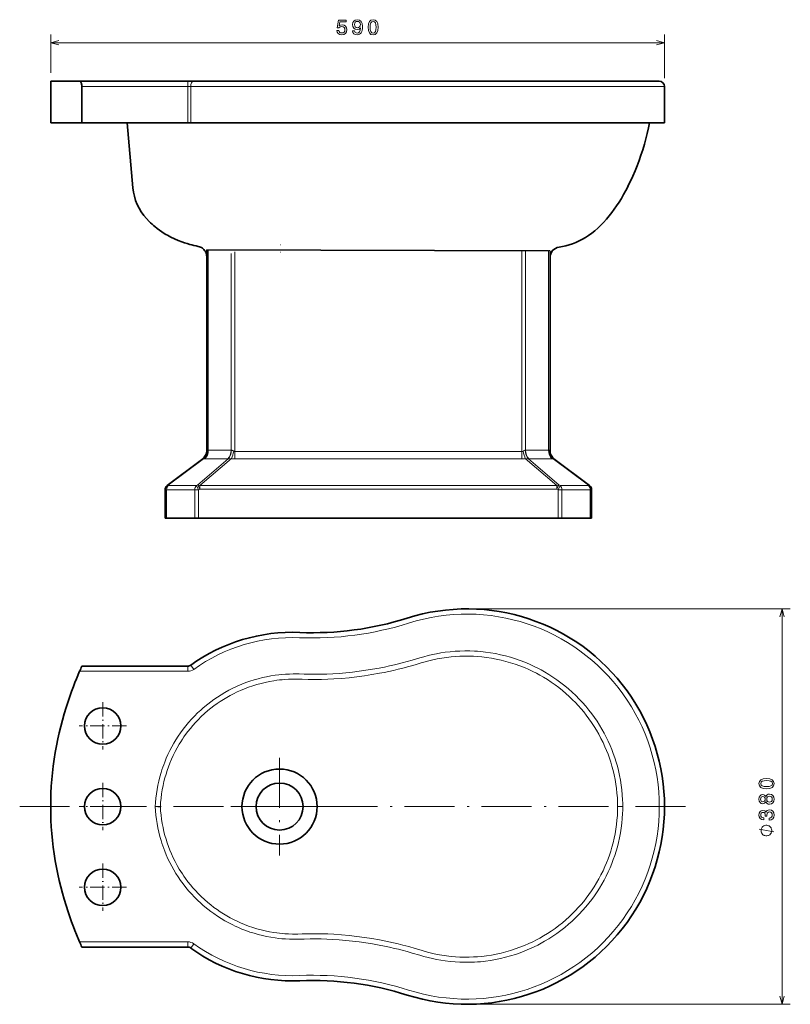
# Model space of a CAD drawing. Extents: x 28 to 371, y 36 to 272.
# Tile 2 of 2: x 186 to 371, y 36 to 272. Entities that reach past the tile are written whole.
import ezdxf

# ---------------------------------------------------------------- set-up
doc = ezdxf.new("R2010")
doc.units = 0
doc.linetypes.add('DASHDOT', pattern=[18.5, 12, -3, 0.5, -3])

msp = doc.modelspace()

# ---------------------------------------------------------------- linework, layer by layer
at = {"color": 7, "lineweight": 13, "ltscale": 0.231623}
msp.add_line((193.57, 259.59), (193.57, 268.85), dxfattribs=at)
at = {"color": 7, "lineweight": 13, "ltscale": 0.262873}
msp.add_line((341.07, 258.34), (341.07, 268.85), dxfattribs=at)
at = {"color": 7, "lineweight": 13}
for p, q in [((193.57, 266.85), (341.07, 266.85)), ((226.5, 256.34), (201.07, 256.34)), ((227.23, 256.34), (253.43, 256.34)), ((253.43, 256.34), (279.21, 256.34)), ((279.21, 256.34), (341.07, 256.34)), ((231.43, 217.05), (231.43, 168.94)), ((236.95, 216.22), (236.95, 168.94)), ((237.84, 216.57), (237.84, 168.62)), ((306.8, 216.69), (306.8, 168.62)), ((307.68, 216.76), (307.68, 168.94)), ((313.2, 216.87), (313.2, 168.94)), ((237.84, 168.62), (306.8, 168.62)), ((237.84, 166.86), (306.8, 166.86)), ((229.43, 160.45), (315.21, 160.45)), ((229.43, 159.57), (315.21, 159.57)), ((295.57, 130.82), (371.31, 130.82)), ((369.31, 35.82), (369.31, 130.82)), ((226.5, 115.82), (200.52, 115.82)), ((226.5, 50.82), (200.52, 50.82)), ((295.57, 35.82), (371.31, 35.82))]:
    msp.add_line(p, q, dxfattribs=at)
at = {"color": 7, "lineweight": 35, "ltscale": 0.173868}
msp.add_line((200.52, 257.59), (193.57, 257.59), dxfattribs=at)
at = {"color": 7, "lineweight": 35, "ltscale": 0.25}
msp.add_line((193.57, 257.59), (193.57, 247.59), dxfattribs=at)
at = {"color": 7, "lineweight": 35}
for p, q in [((226.5, 257.59), (200.52, 257.59)), ((227.96, 257.59), (253.38, 257.59)), ((253.38, 257.59), (279.59, 257.59)), ((279.59, 257.59), (339.82, 257.59)), ((201.07, 247.59), (226.5, 247.59)), ((227.23, 247.59), (253.43, 247.59)), ((253.43, 247.59), (279.21, 247.59)), ((279.21, 247.59), (341.07, 247.59)), ((231.07, 217.09), (313.2, 216.87)), ((231.07, 217.09), (231.07, 168.84)), ((313.57, 216.66), (313.57, 168.84)), ((229.09, 152.59), (315.55, 152.59)), ((229.09, 152.59), (315.55, 152.59)), ((226.5, 117.07), (201.07, 117.07)), ((226.5, 49.57), (201.07, 49.57))]:
    msp.add_line(p, q, dxfattribs=at)
at = {"color": 7, "lineweight": 35, "ltscale": 0.21875}
for p, q in [((201.07, 256.34), (201.07, 247.59)), ((341.07, 247.59), (341.07, 256.34))]:
    msp.add_line(p, q, dxfattribs=at)
at = {"color": 7, "lineweight": 35, "ltscale": 0.036514}
msp.add_line((226.5, 257.59), (227.96, 257.59), dxfattribs=at)
at = {"color": 7, "lineweight": 13, "ltscale": 0.03125}
for p, q in [((226.5, 256.34), (226.5, 257.59)), ((226.5, 117.07), (226.5, 115.82)), ((227.23, 117.3), (227.96, 116.29)), ((226.5, 49.57), (226.5, 50.82)), ((227.23, 49.33), (227.96, 50.35))]:
    msp.add_line(p, q, dxfattribs=at)
at = {"color": 7, "lineweight": 13, "ltscale": 0.21875}
for p, q in [((226.5, 247.59), (226.5, 256.34)), ((227.23, 247.59), (227.23, 256.34))]:
    msp.add_line(p, q, dxfattribs=at)
at = {"color": 7, "lineweight": 13, "ltscale": 0.018257}
msp.add_line((226.5, 256.34), (227.23, 256.34), dxfattribs=at)
at = {"color": 7, "lineweight": 35, "ltscale": 0.1875}
msp.add_line((201.07, 247.59), (193.57, 247.59), dxfattribs=at)
at = {"color": 7, "lineweight": 35, "ltscale": 0.000562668}
msp.add_line((211.96, 247.59), (211.94, 247.59), dxfattribs=at)
at = {"color": 7, "lineweight": 35, "ltscale": 0.391549}
msp.add_line((211.96, 247.59), (213.33, 231.99), dxfattribs=at)
at = {"color": 7, "lineweight": 35, "ltscale": 0.018257}
msp.add_line((226.5, 247.59), (227.23, 247.59), dxfattribs=at)
at = {"color": 7, "lineweight": 13, "ltscale": 0.000980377}
msp.add_line((248.76, 218.32), (248.72, 218.32), dxfattribs=at)
at = {"color": 7, "lineweight": 13, "ltscale": 0.000984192}
msp.add_line((248.8, 218.32), (248.76, 218.32), dxfattribs=at)
at = {"color": 7, "lineweight": 13, "ltscale": 2.47103e-05}
msp.add_line((315.74, 217.73), (315.74, 217.73), dxfattribs=at)
at = {"color": 7, "lineweight": 13, "ltscale": 0.000987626}
msp.add_line((248.76, 216.5), (248.72, 216.5), dxfattribs=at)
at = {"color": 7, "lineweight": 13, "ltscale": 0.000990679}
msp.add_line((248.8, 216.5), (248.76, 216.5), dxfattribs=at)
at = {"color": 7, "lineweight": 13, "ltscale": 0.00166}
for p, q in [((231.07, 168.84), (231.09, 168.9)), ((313.54, 168.9), (313.57, 168.84))]:
    msp.add_line(p, q, dxfattribs=at)
at = {"color": 7, "lineweight": 13, "ltscale": 0.137944}
for p, q in [((236.95, 168.94), (231.43, 168.94)), ((313.2, 168.94), (307.68, 168.94)), ((236.15, 166.85), (230.63, 166.85)), ((314, 166.85), (308.49, 166.85))]:
    msp.add_line(p, q, dxfattribs=at)
at = {"color": 7, "lineweight": 13, "ltscale": 0.00056261}
msp.add_line((236.95, 168.94), (236.97, 168.94), dxfattribs=at)
at = {"color": 7, "lineweight": 13, "ltscale": 0.044194}
for p, q in [((237.84, 166.86), (237.84, 168.62)), ((306.8, 166.86), (306.8, 168.62))]:
    msp.add_line(p, q, dxfattribs=at)
at = {"color": 7, "lineweight": 13, "ltscale": 0.000563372}
msp.add_line((307.66, 168.94), (307.68, 168.94), dxfattribs=at)
at = {"color": 7, "lineweight": 35, "ltscale": 0.268153}
msp.add_line((221.57, 160.46), (230.15, 166.9), dxfattribs=at)
at = {"color": 7, "lineweight": 13, "ltscale": 0.264948}
for p, q in [((221.83, 160.51), (230.31, 166.87)), ((314.32, 166.87), (322.8, 160.51))]:
    msp.add_line(p, q, dxfattribs=at)
at = {"color": 7, "lineweight": 13, "ltscale": 0.239397}
for p, q in [((236.22, 166.85), (228.95, 160.62)), ((308.42, 166.85), (315.69, 160.62))]:
    msp.add_line(p, q, dxfattribs=at)
at = {"color": 7, "lineweight": 13, "ltscale": 0.249479}
for p, q in [((237.01, 166.95), (229.43, 160.45)), ((307.63, 166.95), (315.21, 160.45))]:
    msp.add_line(p, q, dxfattribs=at)
at = {"color": 7, "lineweight": 13, "ltscale": 0.001687}
for p, q in [((236.15, 166.85), (236.22, 166.85)), ((308.42, 166.85), (308.49, 166.85))]:
    msp.add_line(p, q, dxfattribs=at)
at = {"color": 7, "lineweight": 35, "ltscale": 0.268152}
msp.add_line((314.49, 166.9), (323.07, 160.46), dxfattribs=at)
at = {"color": 7, "lineweight": 35, "ltscale": 0.001295}
for p, q in [((221.07, 159.41), (221.07, 159.46)), ((323.57, 159.46), (323.57, 159.41))]:
    msp.add_line(p, q, dxfattribs=at)
at = {"color": 7, "lineweight": 35, "ltscale": 0.17058}
for p, q in [((221.07, 152.59), (221.07, 159.41)), ((323.57, 152.59), (323.57, 159.41))]:
    msp.add_line(p, q, dxfattribs=at)
at = {"color": 7, "lineweight": 13, "ltscale": 0.009153}
msp.add_line((221.07, 159.41), (221.43, 159.41), dxfattribs=at)
at = {"color": 7, "lineweight": 13, "ltscale": 0.17058}
for p, q in [((221.43, 152.59), (221.43, 159.41)), ((228.2, 152.59), (228.2, 159.41)), ((229.09, 152.59), (229.09, 159.41)), ((315.55, 152.59), (315.55, 159.41)), ((316.43, 152.59), (316.43, 159.41)), ((323.2, 152.59), (323.2, 159.41))]:
    msp.add_line(p, q, dxfattribs=at)
at = {"color": 7, "lineweight": 13, "ltscale": 0.169194}
for p, q in [((228.2, 159.41), (221.43, 159.41)), ((228.6, 160.46), (221.83, 160.46)), ((323.2, 159.41), (316.43, 159.41))]:
    msp.add_line(p, q, dxfattribs=at)
at = {"color": 7, "lineweight": 13, "ltscale": 0.001295}
for p, q in [((221.83, 160.46), (221.83, 160.51)), ((322.8, 160.51), (322.8, 160.46))]:
    msp.add_line(p, q, dxfattribs=at)
at = {"color": 7, "lineweight": 13, "ltscale": 0.022097}
for p, q in [((228.2, 159.41), (229.09, 159.41)), ((229.43, 160.45), (229.43, 159.57)), ((315.21, 160.45), (315.21, 159.57))]:
    msp.add_line(p, q, dxfattribs=at)
at = {"color": 7, "lineweight": 13, "ltscale": 0.009489}
for p, q in [((228.6, 160.46), (228.95, 160.62)), ((229.09, 159.41), (229.43, 159.57)), ((315.21, 159.57), (315.55, 159.41)), ((315.69, 160.62), (316.03, 160.46))]:
    msp.add_line(p, q, dxfattribs=at)
at = {"color": 7, "lineweight": 13, "ltscale": 0.028822}
for p, q in [((228.6, 160.46), (229.09, 159.41)), ((228.95, 160.62), (229.43, 159.57)), ((315.69, 160.62), (315.21, 159.57)), ((316.03, 160.46), (315.55, 159.41))]:
    msp.add_line(p, q, dxfattribs=at)
at = {"color": 7, "lineweight": 13, "ltscale": 0.022098}
msp.add_line((315.55, 159.41), (316.43, 159.41), dxfattribs=at)
at = {"color": 7, "lineweight": 13, "ltscale": 0.169195}
msp.add_line((322.8, 160.46), (316.03, 160.46), dxfattribs=at)
at = {"color": 7, "lineweight": 13, "ltscale": 0.009152}
msp.add_line((323.2, 159.41), (323.57, 159.41), dxfattribs=at)
at = {"color": 7, "lineweight": 35, "ltscale": 0.009153}
for p, q in [((221.07, 152.59), (221.43, 152.59)), ((221.43, 152.59), (221.07, 152.59))]:
    msp.add_line(p, q, dxfattribs=at)
at = {"color": 7, "lineweight": 35, "ltscale": 0.169194}
for p, q in [((228.2, 152.59), (221.43, 152.59)), ((228.2, 152.59), (221.43, 152.59)), ((323.2, 152.59), (316.43, 152.59)), ((323.2, 152.59), (316.43, 152.59))]:
    msp.add_line(p, q, dxfattribs=at)
at = {"color": 7, "lineweight": 35, "ltscale": 0.022097}
for p, q in [((228.2, 152.59), (229.09, 152.59)), ((229.09, 152.59), (228.2, 152.59))]:
    msp.add_line(p, q, dxfattribs=at)
at = {"color": 7, "lineweight": 35, "ltscale": 0.022098}
for p, q in [((315.55, 152.59), (316.43, 152.59)), ((316.43, 152.59), (315.55, 152.59))]:
    msp.add_line(p, q, dxfattribs=at)
at = {"color": 7, "lineweight": 35, "ltscale": 0.009152}
for p, q in [((323.2, 152.59), (323.57, 152.59)), ((323.57, 152.59), (323.2, 152.59))]:
    msp.add_line(p, q, dxfattribs=at)
at = {"color": 7, "linetype": 'DASHDOT', "lineweight": 13, "ltscale": 0.284375}
for p, q in [((206.07, 108.38), (206.07, 97.01)), ((211.76, 102.69), (200.38, 102.69)), ((206.07, 89.01), (206.07, 77.63)), ((211.76, 83.32), (200.38, 83.32)), ((206.07, 69.63), (206.07, 58.26)), ((211.76, 63.94), (200.38, 63.94))]:
    msp.add_line(p, q, dxfattribs=at)
at = {"color": 7, "linetype": 'DASHDOT', "lineweight": 13}
for p, q in [((248.57, 95.05), (248.57, 71.59)), ((186.12, 83.32), (348.18, 83.32)), ((260.3, 83.32), (236.83, 83.32))]:
    msp.add_line(p, q, dxfattribs=at)
at = {"color": 7, "lineweight": 35, "ltscale": 0.000224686}
msp.add_line((218.78, 83.32), (218.78, 83.31), dxfattribs=at)
at = {"color": 7, "lineweight": 13, "ltscale": 0.003318}
msp.add_line((233.43, 83.39), (233.43, 83.25), dxfattribs=at)
at = {"color": 7, "lineweight": 13, "ltscale": 0.031251}
for p in [(329.81, 83.33), (329.81, 83.31)]:
    msp.add_line(p, (331.06, 83.32), dxfattribs=at)
at = {"color": 7, "lineweight": 13, "ltscale": 0.000367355}
msp.add_line((329.81, 83.31), (329.81, 83.33), dxfattribs=at)
at = {"color": 7, "lineweight": 35, "ltscale": 2.44141e-05}
msp.add_line((330.97, 83.32), (330.97, 83.32), dxfattribs=at)
at = {"color": 7, "lineweight": 13}
for points in [[(262.33, 269.77), (262.44, 269.35), (262.69, 269.03), (263.05, 268.83), (263.52, 268.75), (264.03, 268.84), (264.42, 269.09), (264.68, 269.48), (264.77, 269.99), (264.69, 270.46), (264.44, 270.83), (264.07, 271.06), (263.58, 271.15), (263.2, 271.09), (262.91, 270.92), (263.05, 271.86), (264.58, 271.86), (264.58, 272.28), (262.71, 272.28), (262.43, 270.42), (262.84, 270.42), (263.13, 270.66), (263.5, 270.74), (263.82, 270.69), (264.07, 270.53), (264.23, 270.28), (264.28, 269.96), (264.23, 269.65), (264.07, 269.4), (263.82, 269.24), (263.5, 269.19), (263.23, 269.22), (263.03, 269.34), (262.88, 269.52), (262.8, 269.77)], [(266.11, 269.72), (266.18, 269.32), (266.4, 269.02), (266.74, 268.82), (267.2, 268.75), (267.49, 268.79), (267.76, 268.88), (267.99, 269.04), (268.18, 269.26), (268.33, 269.53), (268.44, 269.88), (268.51, 270.27), (268.53, 270.72), (268.45, 271.44), (268.2, 271.96), (267.81, 272.27), (267.27, 272.38), (266.77, 272.29), (266.4, 272.05), (266.16, 271.67), (266.08, 271.2), (266.16, 270.72), (266.39, 270.35), (266.75, 270.12), (267.2, 270.04), (267.67, 270.14), (268.03, 270.43), (267.95, 269.87), (267.79, 269.47), (267.54, 269.24), (267.2, 269.16), (266.94, 269.2), (266.75, 269.31), (266.62, 269.48), (266.57, 269.72)], [(269.84, 270.56), (269.91, 269.77), (270.15, 269.21), (270.53, 268.86), (271.05, 268.75), (271.57, 268.86), (271.95, 269.21), (272.18, 269.77), (272.26, 270.56), (272.18, 271.35), (272.09, 271.66), (271.95, 271.92), (271.57, 272.26), (271.05, 272.38), (270.53, 272.26), (270.15, 271.92), (269.91, 271.35)], [(266.57, 271.21), (266.62, 271.52), (266.76, 271.77), (266.98, 271.93), (267.27, 271.98), (267.56, 271.93), (267.79, 271.77), (267.93, 271.53), (267.99, 271.21), (267.93, 270.9), (267.79, 270.66), (267.56, 270.51), (267.25, 270.46), (266.97, 270.51), (266.76, 270.66), (266.62, 270.89)], [(270.32, 270.56), (270.36, 271.17), (270.49, 271.61), (270.72, 271.87), (271.05, 271.96), (271.39, 271.87), (271.61, 271.61), (271.74, 271.17), (271.78, 270.56), (271.74, 269.95), (271.61, 269.51), (271.39, 269.25), (271.05, 269.17), (270.72, 269.25), (270.49, 269.51), (270.36, 269.95)], [(365.6, 87.62), (366.39, 87.7), (366.95, 87.94), (367.3, 88.31), (367.41, 88.84), (367.3, 89.36), (366.95, 89.74), (366.39, 89.97), (365.6, 90.05), (364.81, 89.97), (364.5, 89.87), (364.24, 89.74), (363.9, 89.36), (363.78, 88.84), (363.9, 88.31), (364.25, 87.94), (364.81, 87.7)], [(365.6, 88.11), (364.99, 88.15), (364.55, 88.27), (364.29, 88.5), (364.2, 88.84), (364.29, 89.17), (364.55, 89.4), (364.99, 89.52), (365.6, 89.56), (366.21, 89.52), (366.65, 89.4), (366.91, 89.17), (366.99, 88.84), (366.91, 88.5), (366.65, 88.27), (366.21, 88.15)], [(365.42, 84.48), (365.56, 84.22), (365.76, 84.04), (366.01, 83.93), (366.3, 83.9), (366.75, 83.98), (367.1, 84.21), (367.32, 84.59), (367.41, 85.1), (367.32, 85.61), (367.1, 85.99), (366.75, 86.22), (366.3, 86.31), (366.01, 86.27), (365.76, 86.16), (365.56, 85.98), (365.42, 85.73), (365.3, 85.93), (365.13, 86.07), (364.93, 86.16), (364.68, 86.19), (364.33, 86.11), (364.04, 85.89), (363.85, 85.55), (363.78, 85.1), (363.85, 84.65), (364.04, 84.31), (364.33, 84.09), (364.68, 84.01), (364.93, 84.04), (365.13, 84.12)], [(364.72, 84.49), (364.5, 84.53), (364.33, 84.65), (364.23, 84.85), (364.18, 85.1), (364.23, 85.35), (364.33, 85.55), (364.5, 85.67), (364.72, 85.71), (364.95, 85.67), (365.13, 85.55), (365.24, 85.35), (365.28, 85.1), (365.24, 84.85), (365.13, 84.65), (364.95, 84.53)], [(366.29, 84.38), (366.03, 84.43), (365.82, 84.57), (365.69, 84.8), (365.65, 85.1), (365.69, 85.4), (365.82, 85.63), (366.03, 85.77), (366.29, 85.82), (366.58, 85.77), (366.8, 85.63), (366.94, 85.4), (366.98, 85.1), (366.94, 84.8), (366.8, 84.57), (366.58, 84.43)], [(366.21, 80.1), (366.24, 80.1), (366.73, 80.18), (367.09, 80.41), (367.32, 80.79), (367.41, 81.28), (367.32, 81.81), (367.1, 82.2), (366.75, 82.45), (366.29, 82.54), (366, 82.5), (365.75, 82.39), (365.57, 82.21), (365.43, 81.97), (365.16, 82.29), (364.72, 82.41), (364.33, 82.33), (364.03, 82.12), (363.85, 81.77), (363.78, 81.28), (363.86, 80.83), (364.08, 80.48), (364.44, 80.25), (364.91, 80.18), (364.94, 80.18), (364.94, 80.63), (364.62, 80.67), (364.39, 80.8), (364.25, 81.01), (364.2, 81.31), (364.24, 81.57), (364.34, 81.76), (364.51, 81.88), (364.74, 81.92), (364.99, 81.88), (365.16, 81.76), (365.26, 81.54), (365.29, 81.26), (365.28, 81.06), (365.68, 81.06), (365.67, 81.31), (365.72, 81.62), (365.84, 81.86), (366.04, 82), (366.29, 82.05), (366.59, 82), (366.8, 81.85), (366.94, 81.62), (366.98, 81.31), (366.93, 80.99), (366.78, 80.76), (366.54, 80.62), (366.21, 80.56)], [(365.56, 78.85), (365.44, 78.85), (365.21, 78.79), (365.03, 78.73), (364.92, 78.67), (364.74, 78.56), (364.57, 78.38), (364.45, 78.21), (364.39, 78.09), (364.33, 77.92), (364.27, 77.68), (364.27, 77.57), (364.27, 77.45), (364.33, 77.22), (364.39, 77.04), (364.45, 76.92), (364.57, 76.75), (364.74, 76.57), (364.92, 76.46), (365.03, 76.4), (365.21, 76.34), (365.44, 76.28), (365.56, 76.28), (365.67, 76.28), (365.91, 76.34), (366.08, 76.4), (366.2, 76.46), (366.37, 76.57), (366.55, 76.75), (366.67, 76.92), (366.72, 77.04), (366.78, 77.22), (366.84, 77.45), (366.84, 77.57), (366.84, 77.68), (366.78, 77.92), (366.72, 78.09), (366.67, 78.21), (366.55, 78.38), (366.37, 78.56), (366.2, 78.67), (366.08, 78.73), (365.91, 78.79), (365.67, 78.85)]]:
    msp.add_lwpolyline(points, close=True, dxfattribs=at)
for points in [[(195.5, 267.37), (193.57, 266.85), (195.5, 266.34)], [(339.14, 266.34), (341.07, 266.85), (339.14, 267.37)], [(332.3, 232.35), (332.48, 232.71), (333, 233.8), (333.59, 235.09), (334.14, 236.41), (334.66, 237.74), (335.15, 239.08), (335.61, 240.43), (336.04, 241.79), (336.44, 243.15), (336.8, 244.51), (337.13, 245.86), (337.42, 247.21), (337.5, 247.59)], [(313.57, 216.66), (313.55, 216.78), (313.53, 216.82), (313.51, 216.86), (313.47, 216.89), (313.43, 216.9), (313.38, 216.91), (313.33, 216.91), (313.2, 216.87)], [(231.33, 168.96), (231.23, 168.99), (231.19, 168.98), (231.16, 168.97), (231.12, 168.94), (231.09, 168.9)], [(237.56, 168.72), (237.45, 168.79), (237.33, 168.85), (237.21, 168.91), (237.09, 168.94), (236.97, 168.94)], [(307.66, 168.94), (307.57, 168.94), (307.48, 168.92), (307.36, 168.88), (307.25, 168.82), (307.08, 168.72)], [(313.54, 168.9), (313.52, 168.94), (313.49, 168.97), (313.45, 168.98), (313.4, 168.99), (313.31, 168.96)], [(230.31, 166.87), (230.18, 166.88), (230.15, 166.89), (230.15, 166.89), (230.15, 166.89), (230.15, 166.9), (230.15, 166.9), (230.15, 166.9)], [(237.01, 166.95), (236.43, 166.88), (236.22, 166.85)], [(308.42, 166.85), (308.22, 166.88), (307.63, 166.95)], [(314.49, 166.9), (314.49, 166.9), (314.49, 166.9), (314.49, 166.89), (314.49, 166.89), (314.48, 166.89), (314.43, 166.88), (314.32, 166.87)], [(369.82, 128.89), (369.31, 130.82), (368.79, 128.89)], [(331.06, 83.32), (331.05, 84.15), (331.02, 84.97), (330.94, 86.15), (330.83, 87.32), (330.68, 88.5), (330.49, 89.66), (330.27, 90.82), (330.01, 91.97), (329.74, 93), (329.45, 94.02), (329.13, 95.03), (328.77, 96.04), (328.4, 97.03), (327.99, 98.01), (327.54, 99.01), (327.06, 100), (326.55, 100.98), (326.01, 101.94), (325.45, 102.89), (324.86, 103.82), (324.24, 104.73), (323.59, 105.62), (322.92, 106.49), (322.17, 107.41), (321.39, 108.3), (320.59, 109.16), (319.76, 110), (318.91, 110.81), (318.03, 111.59), (317.12, 112.35), (316.19, 113.08), (315.24, 113.78), (314.27, 114.45), (313.27, 115.08), (312.26, 115.69), (311.44, 116.15), (310.6, 116.59), (309.76, 117.01), (308.65, 117.52), (307.52, 118), (306.38, 118.44), (305.23, 118.84), (304.06, 119.2), (302.89, 119.53), (301.7, 119.82), (300.5, 120.07), (299.3, 120.28), (298.08, 120.45), (297.47, 120.52), (296.86, 120.58), (296.16, 120.64), (295.45, 120.68), (294.27, 120.73), (293.09, 120.73), (291.91, 120.7), (290.73, 120.64), (289.55, 120.53), (288.38, 120.39), (287.35, 120.24), (286.32, 120.06), (285.29, 119.84), (284.27, 119.6), (283.25, 119.33), (282.24, 119.03)], [(282.24, 119.03), (280.45, 118.49), (279.25, 118.16), (278.04, 117.84), (277.13, 117.61), (276.22, 117.39), (274.99, 117.11), (273.76, 116.85), (272.53, 116.61), (270.93, 116.32), (269.33, 116.06), (267.73, 115.83), (266.13, 115.63), (264.53, 115.47), (262.93, 115.33), (261.34, 115.23), (259.97, 115.16), (258.6, 115.12), (257.26, 115.1), (255.92, 115.1), (254.46, 115.13), (253.26, 115.18), (252.7, 115.19), (251.83, 115.19), (250.95, 115.17), (250.02, 115.12), (249.08, 115.05), (248.43, 114.98)], [(329.81, 83.33), (329.79, 84.33), (329.74, 85.43), (329.65, 86.54), (329.53, 87.64), (329.38, 88.74), (329.19, 89.83), (328.97, 90.92), (328.71, 92), (328.43, 93.07), (328.14, 94.02), (327.84, 94.95), (327.5, 95.88), (327.14, 96.8), (326.76, 97.71), (326.3, 98.71), (325.81, 99.71), (325.29, 100.69), (324.74, 101.65), (324.16, 102.59), (323.56, 103.52), (322.92, 104.43), (322.26, 105.32), (321.65, 106.09), (321.02, 106.84), (320.36, 107.58), (319.69, 108.3), (319, 109), (318.2, 109.77), (317.38, 110.51), (316.53, 111.23), (315.67, 111.92), (314.78, 112.58), (313.87, 113.22), (312.94, 113.82), (312, 114.4), (311.15, 114.89), (310.28, 115.36), (309.4, 115.81), (308.51, 116.23), (307.43, 116.7), (306.33, 117.13), (305.22, 117.53), (304.09, 117.9), (302.96, 118.22), (301.81, 118.51), (300.66, 118.77), (299.49, 118.98), (298.32, 119.16), (297.15, 119.3), (296.17, 119.39), (295.18, 119.45), (294.1, 119.48), (293.01, 119.49), (291.93, 119.46), (290.85, 119.4), (289.77, 119.3), (288.67, 119.17), (287.57, 119.01), (286.48, 118.82), (285.4, 118.59), (284.46, 118.36), (283.54, 118.11), (282.61, 117.84)], [(282.61, 117.84), (281.13, 117.39), (279.66, 116.97), (278.18, 116.58), (277.07, 116.31), (275.96, 116.04), (274.84, 115.8), (273.73, 115.57), (272.6, 115.35), (270.78, 115.02), (268.96, 114.74), (267.13, 114.49), (265.3, 114.29), (263.48, 114.12), (261.65, 113.99), (260.17, 113.92), (258.68, 113.87), (257.22, 113.85), (256.31, 113.85), (255.41, 113.86), (254, 113.9), (252.95, 113.93), (252.63, 113.94), (251.67, 113.94), (250.72, 113.91), (249.8, 113.86), (249.18, 113.8), (248.57, 113.74)], [(248.43, 114.98), (247.53, 114.87), (246.5, 114.71), (245.47, 114.52), (244.45, 114.3), (243.44, 114.05), (242.44, 113.76), (241.45, 113.45), (240.47, 113.1), (239.5, 112.73), (238.55, 112.32), (237.94, 112.04), (237.34, 111.76), (236.38, 111.27), (235.44, 110.75), (234.53, 110.21), (233.63, 109.63), (232.75, 109.03), (232.03, 108.51), (231.32, 107.96), (230.63, 107.4), (230.12, 106.97), (229.62, 106.52), (228.86, 105.81), (228.11, 105.07), (227.39, 104.3), (226.7, 103.52), (226.03, 102.71), (225.38, 101.89), (224.76, 101.04), (224.2, 100.22), (223.66, 99.38), (223.15, 98.52), (222.66, 97.65), (222.2, 96.76), (221.76, 95.86), (221.35, 94.94), (220.97, 94.01), (220.73, 93.39), (220.5, 92.76), (220.29, 92.13), (220.09, 91.49), (219.8, 90.48), (219.54, 89.47), (219.32, 88.44), (219.13, 87.42), (218.97, 86.39), (218.84, 85.35), (218.74, 84.31), (218.68, 83.32)], [(248.57, 113.74), (247.88, 113.66), (247.19, 113.56), (246.16, 113.38), (245.13, 113.17), (244.12, 112.93), (243.11, 112.66), (242.11, 112.35), (241.13, 112.01), (240.15, 111.64), (239.19, 111.24), (238.35, 110.86), (237.51, 110.45), (236.69, 110.02), (235.89, 109.57), (235.09, 109.09), (234.31, 108.59), (233.55, 108.07), (232.8, 107.53), (232.07, 106.96), (231.35, 106.38), (230.54, 105.67), (229.75, 104.93), (228.98, 104.17), (228.34, 103.5), (227.73, 102.81), (227.13, 102.1), (226.56, 101.37), (226, 100.63), (225.6, 100.07), (225.22, 99.49), (224.84, 98.91), (224.48, 98.32), (223.97, 97.44), (223.48, 96.54), (223.03, 95.63), (222.61, 94.7), (222.21, 93.76), (221.88, 92.9), (221.57, 92.02), (221.29, 91.14), (221.03, 90.25), (220.8, 89.36), (220.57, 88.37), (220.38, 87.37), (220.22, 86.36), (220.09, 85.35), (219.99, 84.34), (219.93, 83.38)], [(248.43, 51.66), (247.53, 51.77), (246.5, 51.93), (245.47, 52.12), (244.45, 52.34), (243.44, 52.59), (242.44, 52.88), (241.45, 53.19), (240.47, 53.54), (239.5, 53.91), (238.55, 54.32), (237.94, 54.59), (237.34, 54.88), (236.38, 55.37), (235.44, 55.89), (234.53, 56.43), (233.63, 57.01), (232.75, 57.61), (232.03, 58.13), (231.32, 58.68), (230.63, 59.24), (230.12, 59.67), (229.62, 60.11), (228.86, 60.83), (228.11, 61.57), (227.39, 62.33), (226.7, 63.12), (226.03, 63.92), (225.38, 64.75), (224.76, 65.6), (224.2, 66.42), (223.66, 67.26), (223.15, 68.12), (222.66, 68.99), (222.2, 69.88), (221.76, 70.78), (221.35, 71.7), (220.97, 72.63), (220.73, 73.25), (220.5, 73.88), (220.29, 74.51), (220.09, 75.15), (219.8, 76.16), (219.54, 77.17), (219.32, 78.19), (219.13, 79.22), (218.97, 80.25), (218.84, 81.29), (218.74, 82.33), (218.68, 83.32)], [(248.57, 52.9), (247.88, 52.98), (247.19, 53.08), (246.16, 53.26), (245.13, 53.47), (244.12, 53.71), (243.11, 53.98), (242.11, 54.29), (241.13, 54.63), (240.15, 55), (239.19, 55.4), (238.35, 55.78), (237.51, 56.19), (236.69, 56.62), (235.89, 57.07), (235.09, 57.55), (234.31, 58.05), (233.55, 58.57), (232.8, 59.11), (232.07, 59.68), (231.35, 60.26), (230.54, 60.97), (229.75, 61.7), (228.98, 62.47), (228.34, 63.14), (227.73, 63.83), (227.13, 64.54), (226.56, 65.26), (226, 66.01), (225.6, 66.57), (225.22, 67.15), (224.84, 67.73), (224.48, 68.32), (223.97, 69.2), (223.48, 70.1), (223.03, 71.01), (222.61, 71.94), (222.21, 72.88), (221.88, 73.74), (221.57, 74.61), (221.29, 75.5), (221.03, 76.38), (220.8, 77.28), (220.57, 78.27), (220.38, 79.27), (220.22, 80.28), (220.09, 81.28), (219.99, 82.3), (219.93, 83.26)], [(331.06, 83.32), (331.05, 82.49), (331.02, 81.67), (330.94, 80.49), (330.83, 79.31), (330.68, 78.14), (330.49, 76.98), (330.27, 75.82), (330.01, 74.66), (329.74, 73.64), (329.45, 72.62), (329.13, 71.61), (328.77, 70.6), (328.4, 69.61), (327.99, 68.63), (327.54, 67.63), (327.06, 66.63), (326.55, 65.66), (326.01, 64.7), (325.45, 63.75), (324.86, 62.82), (324.24, 61.91), (323.59, 61.02), (322.92, 60.14), (322.17, 59.23), (321.39, 58.34), (320.59, 57.48), (319.76, 56.64), (318.91, 55.83), (318.03, 55.05), (317.12, 54.29), (316.19, 53.56), (315.24, 52.86), (314.27, 52.19), (313.27, 51.56), (312.26, 50.95), (311.44, 50.49), (310.6, 50.05), (309.76, 49.63), (308.65, 49.11), (307.52, 48.64), (306.38, 48.2), (305.23, 47.8), (304.06, 47.44), (302.89, 47.11), (301.7, 46.82), (300.5, 46.57), (299.3, 46.36), (298.08, 46.19), (297.47, 46.12), (296.86, 46.06), (296.16, 46), (295.45, 45.96), (294.27, 45.91), (293.09, 45.91), (291.91, 45.93), (290.73, 46), (289.55, 46.1), (288.38, 46.24), (287.35, 46.4), (286.32, 46.58), (285.29, 46.8), (284.27, 47.04), (283.25, 47.31), (282.24, 47.61)], [(329.81, 83.31), (329.79, 82.31), (329.74, 81.2), (329.65, 80.1), (329.53, 79), (329.38, 77.9), (329.19, 76.81), (328.97, 75.72), (328.71, 74.64), (328.43, 73.57), (328.14, 72.62), (327.84, 71.69), (327.5, 70.76), (327.14, 69.84), (326.76, 68.93), (326.3, 67.92), (325.81, 66.93), (325.29, 65.95), (324.74, 64.99), (324.16, 64.05), (323.56, 63.12), (322.92, 62.21), (322.26, 61.32), (321.65, 60.55), (321.02, 59.8), (320.36, 59.06), (319.69, 58.34), (319, 57.64), (318.2, 56.87), (317.38, 56.13), (316.53, 55.41), (315.67, 54.72), (314.78, 54.06), (313.87, 53.42), (312.94, 52.82), (312, 52.24), (311.15, 51.74), (310.28, 51.28), (309.4, 50.83), (308.51, 50.41), (307.43, 49.94), (306.33, 49.51), (305.22, 49.11), (304.09, 48.74), (302.96, 48.41), (301.81, 48.12), (300.66, 47.87), (299.49, 47.66), (298.32, 47.48), (297.15, 47.34), (296.17, 47.25), (295.18, 47.19), (294.1, 47.16), (293.01, 47.15), (291.93, 47.18), (290.85, 47.24), (289.77, 47.34), (288.67, 47.46), (287.57, 47.63), (286.48, 47.82), (285.4, 48.05), (284.46, 48.28), (283.54, 48.53), (282.61, 48.8)], [(367.31, 77.22), (363.81, 77.92)], [(282.61, 48.8), (281.13, 49.25), (279.66, 49.67), (278.18, 50.06), (277.07, 50.33), (275.96, 50.59), (274.84, 50.84), (273.73, 51.07), (272.6, 51.29), (270.78, 51.61), (268.96, 51.9), (267.13, 52.14), (265.3, 52.35), (263.48, 52.52), (261.65, 52.65), (260.17, 52.72), (258.68, 52.77), (257.22, 52.79), (256.31, 52.79), (255.41, 52.78), (254, 52.74), (252.95, 52.7), (252.63, 52.7), (251.67, 52.7), (250.72, 52.73), (249.8, 52.78), (249.18, 52.84), (248.57, 52.9)], [(282.24, 47.61), (280.45, 48.14), (279.25, 48.48), (278.04, 48.8), (277.13, 49.03), (276.22, 49.25), (274.99, 49.53), (273.76, 49.79), (272.53, 50.03), (270.93, 50.32), (269.33, 50.58), (267.73, 50.81), (266.13, 51), (264.53, 51.17), (262.93, 51.31), (261.34, 51.41), (259.97, 51.48), (258.6, 51.52), (257.26, 51.54), (255.92, 51.54), (254.46, 51.5), (253.26, 51.46), (252.7, 51.45), (251.83, 51.45), (250.95, 51.47), (250.02, 51.52), (249.08, 51.59), (248.43, 51.66)], [(368.79, 37.75), (369.31, 35.82), (369.82, 37.75)]]:
    msp.add_lwpolyline(points, dxfattribs=at)
at = {"color": 7, "lineweight": 35}
for points in [[(201.07, 256.34), (201.06, 256.5), (201.05, 256.67), (201.01, 256.87), (200.96, 257.07), (200.9, 257.24), (200.81, 257.4), (200.76, 257.46), (200.7, 257.52), (200.65, 257.55), (200.6, 257.58), (200.52, 257.59)], [(337.5, 247.59), (337.24, 246.36), (336.93, 245.03), (336.6, 243.74), (336.24, 242.45), (335.84, 241.15), (335.42, 239.86), (334.97, 238.58), (334.5, 237.3), (333.99, 236.04), (333.45, 234.79), (332.89, 233.56), (332.3, 232.35)], [(216.62, 224.58), (217.26, 223.91), (217.59, 223.59), (217.93, 223.27), (218.28, 222.96), (218.63, 222.67), (219.17, 222.23), (219.72, 221.82), (220.29, 221.42), (220.87, 221.04), (221.26, 220.8), (221.66, 220.57), (222.07, 220.34), (222.48, 220.12), (223.32, 219.72), (224.17, 219.34), (225.05, 219), (225.69, 218.78), (226.34, 218.57), (227, 218.38), (227.5, 218.25), (227.99, 218.13), (228.51, 218.01), (229.03, 217.91)], [(216.62, 224.58), (217.26, 223.91), (217.59, 223.59), (217.93, 223.27), (218.28, 222.96), (218.63, 222.67), (219.17, 222.23), (219.72, 221.82), (220.29, 221.42), (220.87, 221.04), (221.26, 220.8), (221.66, 220.57), (222.07, 220.34), (222.48, 220.12), (223.32, 219.72), (224.17, 219.34), (225.05, 219), (225.69, 218.78), (226.34, 218.57), (227, 218.38), (227.5, 218.25), (227.99, 218.13), (228.51, 218.01), (229.03, 217.91)], [(229.03, 217.91), (229.3, 217.84), (229.56, 217.74), (229.8, 217.62), (230.03, 217.48), (230.23, 217.32), (230.4, 217.14), (230.57, 216.95), (230.71, 216.74), (230.83, 216.51), (230.94, 216.23), (230.99, 216.07), (231.02, 215.92), (231.05, 215.76), (231.06, 215.6), (231.07, 215.44)], [(229.03, 217.91), (229.3, 217.84), (229.56, 217.74), (229.8, 217.62), (230.03, 217.48), (230.23, 217.32), (230.4, 217.14), (230.57, 216.95), (230.71, 216.74), (230.83, 216.51), (230.94, 216.23), (230.99, 216.07), (231.02, 215.92), (231.05, 215.76), (231.06, 215.6), (231.07, 215.44)], [(200.52, 115.82), (199.77, 114.01), (199.41, 113.11), (199.06, 112.21), (198.61, 111), (198.18, 109.8), (197.77, 108.6), (197.29, 107.09), (196.83, 105.59), (196.41, 104.08), (196.01, 102.58), (195.64, 101.07), (195.31, 99.57), (194.98, 97.94), (194.68, 96.32), (194.42, 94.69), (194.19, 93.07), (194, 91.44), (193.85, 89.82), (193.72, 88.19), (193.64, 86.57), (193.58, 84.94), (193.57, 83.32)], [(200.52, 50.82), (199.77, 52.62), (199.41, 53.53), (199.06, 54.43), (198.61, 55.63), (198.18, 56.84), (197.77, 58.04), (197.29, 59.55), (196.83, 61.05), (196.41, 62.56), (196.01, 64.06), (195.64, 65.56), (195.31, 67.07), (194.98, 68.69), (194.68, 70.32), (194.42, 71.94), (194.19, 73.57), (194, 75.19), (193.85, 76.82), (193.72, 78.44), (193.64, 80.07), (193.58, 81.69), (193.57, 83.32)]]:
    msp.add_lwpolyline(points, dxfattribs=at)
for centre, radius in [((206.07, 102.69), 4.38), ((248.57, 83.32), 9.03), ((206.07, 83.32), 4.38), ((248.57, 83.32), 5.64), ((206.07, 63.94), 4.38)]:
    msp.add_circle(centre, radius, dxfattribs=at)
for centre, radius, start, end in [((339.82, 256.34), 1.25, 360, 90), ((225.78, 233.08), 12.5, 185.0001, 222.8401), ((316.07, 215.25), 2.5, 97.6827, 180.0319), ((228.57, 168.84), 2.5, 306.8699, 360), ((316.07, 168.84), 2.5, 180, 233.1301), ((222.32, 159.46), 1.25, 126.8699, 180), ((322.32, 159.46), 1.25, 0, 53.1301), ((293.57, 83.32), 47.5, 252.4125, 107.5875), ((256.55, 200.09), 75, 267.6168, 287.5875), ((251.69, 83.32), 41.88, 87.6168, 125.748), ((291.23, 76.99), 98.67, 156.0364, 156.8283), ((226.5, 118.32), 1.25, 270, 305.748), ((291.23, 89.65), 98.67, 203.1717, 203.9636), ((226.5, 48.32), 1.25, 54.252, 90), ((251.69, 83.32), 41.88, 234.252, 272.3832), ((256.55, -33.45), 75, 72.4125, 92.3832)]:
    msp.add_arc(centre, radius, start, end, dxfattribs=at)
at = {"color": 7, "lineweight": 13}
for centre, radius, start, end in [((316.07, 215.25), 2.5, 97.7016, 180.0429), ((231.43, 169.22), 0.276, 247.905, 270.5188), ((313.2, 169.22), 0.276, 269.4813, 292.0949), ((230.62, 169.2), 2.35, 262.4767, 270.2877), ((237.84, 170.61), 3.75, 257.2338, 269.9999), ((306.8, 170.61), 3.75, 270, 282.7663), ((314.01, 169.2), 2.35, 269.7123, 277.5233), ((293.57, 83.32), 46.25, 252.4125, 107.5875), ((256.55, 200.09), 76.25, 267.6168, 287.5875), ((251.69, 83.32), 40.62, 87.6168, 125.748), ((226.5, 118.32), 2.5, 270, 305.748), ((211.23, 246.19), 163.04, 272.619, 273.0587), ((211.23, -79.55), 163.04, 86.9413, 87.381), ((221.18, 83.32), 1.25, 177.1678, 182.8322), ((226.5, 48.32), 2.5, 54.252, 90), ((251.69, 83.32), 40.62, 234.252, 272.3832), ((256.55, -33.45), 76.25, 72.4125, 92.3832)]:
    msp.add_arc(centre, radius, start, end, dxfattribs=at)
for centre, major_axis, ratio, start_param, end_param in [((227.96, 256.34), (0, -1.25), 0.584222, 3.141593, 4.712389), ((317.68, 262.81), (-2.8, -44.67), 0.490045, 0.603513, 0.851578), ((179.7, 830.3), (137.36, -612.33), 0.156556, 6.269548, 6.406362), ((228.65, 168.9), (1.5, -2), 0.966894, 0.000003, 0.94338), ((229.35, 168.96), (-0.34, -2.48), 0.789489, 0.68118, 1.67912), ((229.67, 168.94), (0, -2.5), 0.707107, 0.578281, 1.570796), ((235.18, 168.94), (0, -2.5), 0.707107, 0.578281, 1.570796), ((235.25, 168.94), (0.06, -2.5), 0.689023, 0.562481, 1.555203), ((237.01, 168.72), (-0.55, -2.44), 0.215768, 0.809822, 1.619645), ((237.84, 172.37), (0, -3.74), 0.333646, 6.06014, 6.283162), ((306.8, 172.37), (0, -3.74), 0.333707, 0.000034, 0.223101), ((307.63, 168.72), (0.55, -2.44), 0.215768, 4.66354, 5.473362), ((309.38, 168.94), (-0.06, -2.5), 0.689023, 4.727982, 5.720704), ((309.45, 168.94), (0, -2.5), 0.707107, 4.712389, 5.704905), ((314.97, 168.94), (0, -2.5), 0.707107, 4.712389, 5.704905), ((315.29, 168.96), (0.34, -2.48), 0.789489, 4.604065, 5.602005), ((315.99, 168.9), (-1.5, -2), 0.966893, 5.339809, 6.283185), ((222.32, 159.46), (1.25, 0), 0.907959, 1.967623, 3.141593), ((222.32, 159.41), (1.25, 0), 0.907959, 1.967623, 3.141593), ((222.32, 159.41), (0, 1.25), 0.707107, 0.578281, 1.570796), ((222.32, 159.46), (-0.75, 1), 0.447214, 5.83635, 6.283185), ((229.09, 159.41), (0, 1.25), 0.707107, 0.578281, 1.570796), ((229.43, 159.57), (0.813, -0.949), 0.545455, 2.137526, 2.662321), ((315.21, 159.57), (0.813, 0.949), 0.545455, 0.479271, 1.004067), ((315.55, 159.41), (0, 1.25), 0.707107, 4.712389, 5.704905), ((322.32, 159.46), (0.75, 1), 0.447214, 6.283185, 6.73002), ((322.32, 159.46), (-1.25, 0), 0.907959, 3.141593, 4.315562), ((322.32, 159.41), (-1.25, 0), 0.907959, 3.141593, 4.315562), ((322.32, 159.41), (0, 1.25), 0.707107, 4.712389, 5.704905), ((322.32, 159.46), (1.25, 0), 0.907959, 0, 0.013113), ((322.32, 159.41), (1.25, 0), 0.907959, 0, 0.00607)]:
    msp.add_ellipse(centre, major_axis=major_axis, ratio=ratio, start_param=start_param, end_param=end_param, dxfattribs=at)
at = {"color": 7, "lineweight": 35}
for centre, major_axis, ratio, start_param, end_param in [((318.03, 262.05), (-3.12, -43.87), 0.489316, 0.61142, 0.862441), ((16.51, 1530.47), (300.62, -1312.48), 0.106853, 6.273296, 6.366765)]:
    msp.add_ellipse(centre, major_axis=major_axis, ratio=ratio, start_param=start_param, end_param=end_param, dxfattribs=at)

doc.saveas('drawing.dxf')
